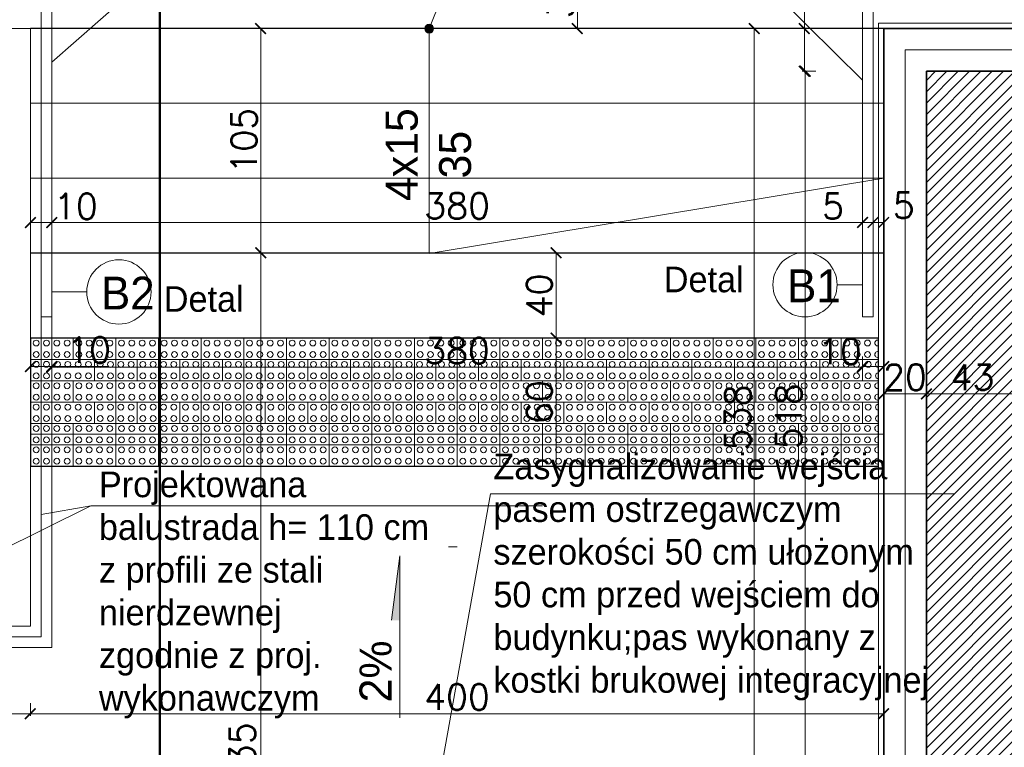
# Model space of a CAD drawing. Header units: millimetres. Extents: x -587 to 358276, y -26688 to 221215.
# Tile 177 of 256: x 10701 to 11163, y 11064 to 11405. Entities that reach past the tile are written whole.
import ezdxf
from ezdxf.lldxf.tags import DXFTag

# ---------------------------------------------------------------- set-up
doc = ezdxf.new("R2010")
doc.units = ezdxf.units.MM
doc.header["$MEASUREMENT"] = 0
for name, color, linetype, lineweight in [('A_istniejące ściany', 7, 'Continuous', 35), ('A_izolacja', 5, 'Continuous', 9), ('l.przekrojowa', 5, 'Continuous', 30), ('l.widokowa', 140, 'Continuous', 15), ('l.wypełnien', 253, 'Continuous', 5), ('wymiarowanie', 176, 'Continuous', 9)]:
    doc.layers.add(name, color=color, linetype=linetype, lineweight=lineweight)
doc.styles.add('ROMANS', font='romans')
doc.styles.add('styl2', font='simplex.shx')
doc.linetypes.add('BATTING', pattern='A,0.00254,-2.54,[134,ltypeshp.shx,S=2.54,R=0,X=-2.54,Y=0],-5.08,[134,ltypeshp.shx,S=2.54,R=180,X=2.54,Y=0],-2.54', length=10.16254)
tags = doc.linetypes.add('DASH', pattern=[15, 10, -5]).pattern_tags.tags
tags[6:7] = [DXFTag(74, 4), DXFTag(75, 0), DXFTag(340, '0'), DXFTag(46, 0.0), DXFTag(50, 0.0), DXFTag(44, 0.0), DXFTag(45, 0.0)]
tags[4:5] = [DXFTag(74, 4), DXFTag(75, 0), DXFTag(340, '0'), DXFTag(46, 0.0), DXFTag(50, 0.0), DXFTag(44, 0.0), DXFTag(45, 0.0)]
doc.dimstyles.new('Skala 1-50', dxfattribs={"dimtxt": 12, "dimasz": 5, "dimexe": 1, "dimexo": 1, "dimgap": 1.5, "dimtad": 1, "dimdec": 1, "dimrnd": 0.5, "dimtxsty": 'styl2', "dimblk": 'ARCHTICK', "dimcen": 5, "dimadec": 0, "dimazin": 0, "dimtfac": 1, "dimtdec": 1, "dimtmove": 1, "dimatfit": 3, "dimldrblk": 'ARCHTICK', "dimfxl": 5, "dimfxlon": 1, "dimlwd": -1, "dimlwe": -1, "dimarcsym": 0})

# ---------------------------------------------------------------- blocks, each defined once
blk = doc.blocks.new('_ArchTick')
at = {"color": 0, "linetype": 'ByBlock', "const_width": 0.15}
blk.add_lwpolyline([(-0.5, -0.5), (0.5, 0.5)], dxfattribs=at)
blk = doc.blocks.new('*D3571')
at = {"layer": 'Defpoints', "color": 0}
for p in [(10119.88, 11120.57), (10706.25, 11120.57), (10706.25, 11079.6)]:
    blk.add_point(p, dxfattribs=at)
at = {"layer": 'wymiarowanie', "color": 0}
for p, q in [((10119.88, 11084.6), (10119.88, 11078.6)), ((10706.25, 11084.6), (10706.25, 11078.6)), ((10119.88, 11079.6), (10706.25, 11079.6))]:
    blk.add_line(p, q, dxfattribs=at)
at = {"layer": 'wymiarowanie', "color": 0, "xscale": 5, "yscale": 5, "zscale": 5, "rotation": 180}
blk.add_blockref('_ArchTick', (10119.88, 11079.6), dxfattribs=at)
at = {"layer": 'wymiarowanie', "color": 0, "xscale": 5, "yscale": 5, "zscale": 5}
blk.add_blockref('_ArchTick', (10706.25, 11079.6), dxfattribs=at)
at = {"layer": 'wymiarowanie', "color": 0, "insert": (10413.07, 11087.95), "char_height": 12, "attachment_point": 5, "style": 'styl2'}
blk.add_mtext('586,5', dxfattribs=at)
blk = doc.blocks.new('*D3572')
at = {"layer": 'Defpoints', "color": 0}
for p in [(10706.25, 11120.57), (11106.25, 11098.91), (11106.25, 11079.6)]:
    blk.add_point(p, dxfattribs=at)
at = {"layer": 'wymiarowanie', "color": 0}
for p, q in [((10706.25, 11084.6), (10706.25, 11078.6)), ((11106.25, 11084.6), (11106.25, 11078.6)), ((10706.25, 11079.6), (11106.25, 11079.6))]:
    blk.add_line(p, q, dxfattribs=at)
at = {"layer": 'wymiarowanie', "color": 0, "xscale": 5, "yscale": 5, "zscale": 5, "rotation": 180}
blk.add_blockref('_ArchTick', (10706.25, 11079.6), dxfattribs=at)
at = {"layer": 'wymiarowanie', "color": 0, "xscale": 5, "yscale": 5, "zscale": 5}
blk.add_blockref('_ArchTick', (11106.25, 11079.6), dxfattribs=at)
at = {"layer": 'wymiarowanie', "color": 0, "insert": (10906.25, 11087.4), "char_height": 12, "attachment_point": 5, "style": 'styl2'}
blk.add_mtext('400', dxfattribs=at)
blk = doc.blocks.new('*D3573')
at = {"layer": 'Defpoints', "color": 0}
for p in [(10835.85, 11400.57), (10814.23, 11295.57), (10835.85, 11295.57)]:
    blk.add_point(p, dxfattribs=at)
at = {"layer": 'wymiarowanie', "color": 0}
for p, q in [((10819.23, 11400.57), (10813.23, 11400.57)), ((10814.23, 11400.57), (10814.23, 11295.57)), ((10819.23, 11295.57), (10813.23, 11295.57))]:
    blk.add_line(p, q, dxfattribs=at)
at = {"layer": 'wymiarowanie', "color": 0, "xscale": 5, "yscale": 5, "zscale": 5}
for p, rotation in [((10814.23, 11400.57), 90), ((10814.23, 11295.57), 270)]:
    blk.add_blockref('_ArchTick', p, dxfattribs=dict(at, rotation=rotation))
at = {"layer": 'wymiarowanie', "color": 0, "insert": (10806.42, 11348.07), "char_height": 12, "attachment_point": 5, "rotation": 90, "style": 'styl2'}
blk.add_mtext('105', dxfattribs=at)
blk = doc.blocks.new('*D3574')
at = {"layer": 'Defpoints', "color": 0}
for p in [(10835.85, 11295.57), (10814.23, 10860.39), (10836.42, 10860.39)]:
    blk.add_point(p, dxfattribs=at)
at = {"layer": 'wymiarowanie', "color": 0}
for p, q in [((10819.23, 11295.57), (10813.23, 11295.57)), ((10814.23, 11295.57), (10814.23, 10860.39)), ((10819.23, 10860.39), (10813.23, 10860.39))]:
    blk.add_line(p, q, dxfattribs=at)
at = {"layer": 'wymiarowanie', "color": 0, "xscale": 5, "yscale": 5, "zscale": 5}
for p, rotation in [((10814.23, 11295.57), 90), ((10814.23, 10860.39), 270)]:
    blk.add_blockref('_ArchTick', p, dxfattribs=dict(at, rotation=rotation))
at = {"layer": 'wymiarowanie', "color": 0, "insert": (10805.57, 11060.13), "char_height": 12, "attachment_point": 5, "rotation": 90, "style": 'styl2'}
blk.add_mtext('435', dxfattribs=at)
blk = doc.blocks.new('*D3593')
at = {"layer": 'Defpoints', "color": 0}
for p in [(10716.25, 11265.57), (11096.25, 11265.57), (11096.25, 11241.88)]:
    blk.add_point(p, dxfattribs=at)
at = {"layer": 'wymiarowanie', "color": 0}
for p, q in [((10716.25, 11246.88), (10716.25, 11240.88)), ((11096.25, 11246.88), (11096.25, 11240.88)), ((10716.25, 11241.88), (11096.25, 11241.88))]:
    blk.add_line(p, q, dxfattribs=at)
at = {"layer": 'wymiarowanie', "color": 0, "xscale": 5, "yscale": 5, "zscale": 5, "rotation": 180}
blk.add_blockref('_ArchTick', (10716.25, 11241.88), dxfattribs=at)
at = {"layer": 'wymiarowanie', "color": 0, "xscale": 5, "yscale": 5, "zscale": 5}
blk.add_blockref('_ArchTick', (11096.25, 11241.88), dxfattribs=at)
at = {"layer": 'wymiarowanie', "color": 0, "insert": (10906.25, 11249.68), "char_height": 12, "attachment_point": 5, "style": 'styl2'}
blk.add_mtext('380', dxfattribs=at)
blk = doc.blocks.new('*D3614')
at = {"layer": 'Defpoints', "color": 0}
for p in [(11106.25, 11678.32), (11106.25, 11400.57), (9944.19, 11394.77)]:
    blk.add_point(p, dxfattribs=at)
at = {"layer": 'wymiarowanie', "color": 0}
for p, q in [((9944.19, 11673.32), (9944.19, 11679.32)), ((9944.19, 11678.32), (11106.25, 11678.32)), ((11106.25, 11673.32), (11106.25, 11679.32))]:
    blk.add_line(p, q, dxfattribs=at)
at = {"layer": 'wymiarowanie', "color": 0, "xscale": 5, "yscale": 5, "zscale": 5, "rotation": 180}
blk.add_blockref('_ArchTick', (9944.19, 11678.32), dxfattribs=at)
at = {"layer": 'wymiarowanie', "color": 0, "xscale": 5, "yscale": 5, "zscale": 5}
blk.add_blockref('_ArchTick', (11106.25, 11678.32), dxfattribs=at)
at = {"layer": 'wymiarowanie', "color": 0, "insert": (10525.22, 11686.12), "char_height": 12, "attachment_point": 5, "style": 'styl2'}
blk.add_mtext('1162', dxfattribs=at)
blk = doc.blocks.new('*D3615')
at = {"layer": 'Defpoints', "color": 0}
for p in [(11126.25, 11678.32), (11106.25, 11400.57), (11126.25, 11380.57)]:
    blk.add_point(p, dxfattribs=at)
at = {"layer": 'wymiarowanie', "color": 0}
for p, q in [((11106.25, 11673.32), (11106.25, 11679.32)), ((11106.25, 11678.32), (11126.25, 11678.32)), ((11126.25, 11673.32), (11126.25, 11679.32))]:
    blk.add_line(p, q, dxfattribs=at)
at = {"layer": 'wymiarowanie', "color": 0, "xscale": 5, "yscale": 5, "zscale": 5, "rotation": 180}
blk.add_blockref('_ArchTick', (11106.25, 11678.32), dxfattribs=at)
at = {"layer": 'wymiarowanie', "color": 0, "xscale": 5, "yscale": 5, "zscale": 5}
blk.add_blockref('_ArchTick', (11126.25, 11678.32), dxfattribs=at)
at = {"layer": 'wymiarowanie', "color": 0, "insert": (11092.88, 11686.12), "char_height": 12, "attachment_point": 5, "style": 'styl2'}
blk.add_mtext('20', dxfattribs=at)
blk = doc.blocks.new('*D3616')
at = {"layer": 'Defpoints', "color": 0}
for p in [(11251.87, 11678.32), (11251.87, 11400.57), (11126.25, 11380.57)]:
    blk.add_point(p, dxfattribs=at)
at = {"layer": 'wymiarowanie', "color": 0}
for p, q in [((11126.25, 11673.32), (11126.25, 11679.32)), ((11126.25, 11678.32), (11251.87, 11678.32)), ((11251.87, 11673.32), (11251.87, 11679.32))]:
    blk.add_line(p, q, dxfattribs=at)
at = {"layer": 'wymiarowanie', "color": 0, "xscale": 5, "yscale": 5, "zscale": 5, "rotation": 180}
blk.add_blockref('_ArchTick', (11126.25, 11678.32), dxfattribs=at)
at = {"layer": 'wymiarowanie', "color": 0, "xscale": 5, "yscale": 5, "zscale": 5}
blk.add_blockref('_ArchTick', (11251.87, 11678.32), dxfattribs=at)
at = {"layer": 'wymiarowanie', "color": 0, "insert": (11189.06, 11686.67), "char_height": 12, "attachment_point": 5, "style": 'styl2'}
blk.add_mtext('125,5', dxfattribs=at)
blk = doc.blocks.new('*D3641')
at = {"layer": 'Defpoints', "color": 0}
for p in [(11142.51, 11400.57), (11069.07, 11380.57), (11142.72, 11380.57)]:
    blk.add_point(p, dxfattribs=at)
at = {"layer": 'wymiarowanie', "color": 0}
for p, q in [((11069.07, 11400.57), (11069.07, 11433.23)), ((11074.07, 11400.57), (11068.07, 11400.57)), ((11069.07, 11400.57), (11069.07, 11380.57)), ((11074.07, 11380.57), (11068.07, 11380.57))]:
    blk.add_line(p, q, dxfattribs=at)
at = {"layer": 'wymiarowanie', "color": 0, "xscale": 5, "yscale": 5, "zscale": 5}
for p, rotation in [((11069.07, 11400.57), 90), ((11069.07, 11380.57), -90.00000000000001)]:
    blk.add_blockref('_ArchTick', p, dxfattribs=dict(at, rotation=rotation))
at = {"layer": 'wymiarowanie', "color": 0, "insert": (11061.26, 11422.99), "char_height": 12, "attachment_point": 5, "rotation": 90, "style": 'styl2'}
blk.add_mtext('20', dxfattribs=at)
blk = doc.blocks.new('*D3642')
at = {"layer": 'Defpoints', "color": 0}
for p in [(11142.72, 11380.57), (11069.48, 10862.39), (11091.82, 10862.39)]:
    blk.add_point(p, dxfattribs=at)
at = {"layer": 'wymiarowanie', "color": 0}
for p, q in [((11074.48, 11380.57), (11068.48, 11380.57)), ((11069.48, 11380.57), (11069.48, 10862.39)), ((11074.48, 10862.39), (11068.48, 10862.39))]:
    blk.add_line(p, q, dxfattribs=at)
at = {"layer": 'wymiarowanie', "color": 0, "xscale": 5, "yscale": 5, "zscale": 5}
for p, rotation in [((11069.48, 11380.57), 90), ((11069.48, 10862.39), -90.00000000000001)]:
    blk.add_blockref('_ArchTick', p, dxfattribs=dict(at, rotation=rotation))
at = {"layer": 'wymiarowanie', "color": 0, "insert": (11061.68, 11218.96), "char_height": 12, "attachment_point": 5, "rotation": 90, "style": 'styl2'}
blk.add_mtext('518', dxfattribs=at)
blk = doc.blocks.new('*D3644')
at = {"layer": 'Defpoints', "color": 0}
for p in [(11045.59, 11400.57), (11091.82, 11400.57), (11091.82, 10862.39)]:
    blk.add_point(p, dxfattribs=at)
at = {"layer": 'wymiarowanie', "color": 0}
for p, q in [((11050.59, 11400.57), (11044.59, 11400.57)), ((11045.59, 10862.39), (11045.59, 11400.57)), ((11050.59, 10862.39), (11044.59, 10862.39))]:
    blk.add_line(p, q, dxfattribs=at)
at = {"layer": 'wymiarowanie', "color": 0, "xscale": 5, "yscale": 5, "zscale": 5}
for p, rotation in [((11045.59, 11400.57), 90), ((11045.59, 10862.39), -90.00000000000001)]:
    blk.add_blockref('_ArchTick', p, dxfattribs=dict(at, rotation=rotation))
at = {"layer": 'wymiarowanie', "color": 0, "insert": (11037.79, 11218.4), "char_height": 12, "attachment_point": 5, "rotation": 90, "style": 'styl2'}
blk.add_mtext('538', dxfattribs=at)
blk = doc.blocks.new('*D4006')
at = {"layer": 'Defpoints', "color": 0}
for p in [(11126.25, 11246.64), (11169.43, 11246.64), (11126.25, 11229.44)]:
    blk.add_point(p, dxfattribs=at)
at = {"layer": 'wymiarowanie', "color": 0}
for p, q in [((11126.25, 11234.44), (11126.25, 11228.44)), ((11169.43, 11234.44), (11169.43, 11228.44)), ((11169.43, 11229.44), (11126.25, 11229.44))]:
    blk.add_line(p, q, dxfattribs=at)
at = {"layer": 'wymiarowanie', "color": 0, "xscale": 5, "yscale": 5, "zscale": 5, "rotation": 180}
blk.add_blockref('_ArchTick', (11126.25, 11229.44), dxfattribs=at)
at = {"layer": 'wymiarowanie', "color": 0, "xscale": 5, "yscale": 5, "zscale": 5}
blk.add_blockref('_ArchTick', (11169.43, 11229.44), dxfattribs=at)
at = {"layer": 'wymiarowanie', "color": 0, "insert": (11147.84, 11237.24), "char_height": 12, "attachment_point": 5, "style": 'styl2'}
blk.add_mtext('43', dxfattribs=at)
blk = doc.blocks.new('*D4007')
at = {"layer": 'Defpoints', "color": 0}
for p in [(11106.25, 11254.99), (11126.25, 11246.64), (11106.25, 11229.44)]:
    blk.add_point(p, dxfattribs=at)
at = {"layer": 'wymiarowanie', "color": 0}
for p, q in [((11106.25, 11234.44), (11106.25, 11228.44)), ((11126.25, 11234.44), (11126.25, 11228.44)), ((11126.25, 11229.44), (11106.25, 11229.44))]:
    blk.add_line(p, q, dxfattribs=at)
at = {"layer": 'wymiarowanie', "color": 0, "xscale": 5, "yscale": 5, "zscale": 5, "rotation": 180}
blk.add_blockref('_ArchTick', (11106.25, 11229.44), dxfattribs=at)
at = {"layer": 'wymiarowanie', "color": 0, "xscale": 5, "yscale": 5, "zscale": 5}
blk.add_blockref('_ArchTick', (11126.25, 11229.44), dxfattribs=at)
at = {"layer": 'wymiarowanie', "color": 0, "insert": (11116.25, 11237.24), "char_height": 12, "attachment_point": 5, "style": 'styl2'}
blk.add_mtext('20', dxfattribs=at)
blk = doc.blocks.new('*D4153')
at = {"layer": 'Defpoints', "color": 0}
for p in [(10706.25, 11247.19), (10716.25, 11247.19), (10706.25, 11242.19)]:
    blk.add_point(p, dxfattribs=at)
at = {"layer": 'wymiarowanie', "color": 0}
for p, q in [((10706.25, 11246.19), (10706.25, 11241.19)), ((10716.25, 11246.19), (10716.25, 11241.19)), ((10716.25, 11242.19), (10706.25, 11242.19)), ((10716.25, 11242.19), (10743.06, 11242.19))]:
    blk.add_line(p, q, dxfattribs=at)
at = {"layer": 'wymiarowanie', "color": 0, "xscale": 5, "yscale": 5, "zscale": 5, "rotation": 180}
blk.add_blockref('_ArchTick', (10706.25, 11242.19), dxfattribs=at)
at = {"layer": 'wymiarowanie', "color": 0, "xscale": 5, "yscale": 5, "zscale": 5}
blk.add_blockref('_ArchTick', (10716.25, 11242.19), dxfattribs=at)
at = {"layer": 'wymiarowanie', "color": 0, "insert": (10733.75, 11249.99), "char_height": 12, "attachment_point": 5, "style": 'styl2'}
blk.add_mtext('10', dxfattribs=at)
blk = doc.blocks.new('*D4154')
at = {"layer": 'Defpoints', "color": 0}
for p in [(11096.25, 11247.19), (11106.25, 11247.19), (11106.25, 11242.19)]:
    blk.add_point(p, dxfattribs=at)
at = {"layer": 'wymiarowanie', "color": 0}
for p, q in [((11096.25, 11246.19), (11096.25, 11241.19)), ((11106.25, 11246.19), (11106.25, 11241.19)), ((11096.25, 11242.19), (11106.25, 11242.19))]:
    blk.add_line(p, q, dxfattribs=at)
at = {"layer": 'wymiarowanie', "color": 0, "xscale": 5, "yscale": 5, "zscale": 5, "rotation": 180}
blk.add_blockref('_ArchTick', (11096.25, 11242.19), dxfattribs=at)
at = {"layer": 'wymiarowanie', "color": 0, "xscale": 5, "yscale": 5, "zscale": 5}
blk.add_blockref('_ArchTick', (11106.25, 11242.19), dxfattribs=at)
at = {"layer": 'wymiarowanie', "color": 0, "insert": (11085.74, 11249.3), "char_height": 12, "attachment_point": 5, "style": 'styl2'}
blk.add_mtext('10', dxfattribs=at)
blk = doc.blocks.new('*D4923')
at = {"layer": 'Defpoints', "color": 0}
for p in [(10973.64, 11430.57), (10962.67, 11400.57), (10975.76, 11400.57)]:
    blk.add_point(p, dxfattribs=at)
at = {"layer": 'wymiarowanie', "color": 0}
for p, q in [((10967.67, 11430.57), (10961.67, 11430.57)), ((10962.67, 11430.57), (10962.67, 11400.57)), ((10967.67, 11400.57), (10961.67, 11400.57))]:
    blk.add_line(p, q, dxfattribs=at)
at = {"layer": 'wymiarowanie', "color": 0, "xscale": 5, "yscale": 5, "zscale": 5}
for p, rotation in [((10962.67, 11430.57), 90), ((10962.67, 11400.57), 270)]:
    blk.add_blockref('_ArchTick', p, dxfattribs=dict(at, rotation=rotation))
at = {"layer": 'wymiarowanie', "color": 0, "insert": (10954.87, 11415.57), "char_height": 12, "attachment_point": 5, "rotation": 90, "style": 'styl2'}
blk.add_mtext('30', dxfattribs=at)
blk = doc.blocks.new('kostka integracyjna')
at = {"layer": 'l.wypełnien', "color": 252}
blk.add_lwpolyline([(337945.36, 214964.05), (337965.36, 214964.05), (337965.36, 214974.05), (337945.36, 214974.05), (337945.36, 214964.05)], dxfattribs=at)
for centre in [(337948.11, 214971.73), (337952.91, 214971.73), (337957.81, 214971.73), (337962.6, 214971.73), (337948.11, 214966.36), (337952.91, 214966.36), (337957.81, 214966.36), (337962.6, 214966.36)]:
    blk.add_circle(centre, 1.38, dxfattribs=at)
blk = doc.blocks.new('*D4942')
at = {"layer": 'Defpoints', "color": 0}
for p in [(10966.25, 11255.57), (10952.67, 11195.57), (10966.25, 11195.57)]:
    blk.add_point(p, dxfattribs=at)
at = {"layer": 'wymiarowanie', "color": 0}
for p, q in [((10957.67, 11255.57), (10951.67, 11255.57)), ((10952.67, 11255.57), (10952.67, 11195.57)), ((10957.67, 11195.57), (10951.67, 11195.57))]:
    blk.add_line(p, q, dxfattribs=at)
at = {"layer": 'wymiarowanie', "color": 0, "xscale": 5, "yscale": 5, "zscale": 5}
for p, rotation in [((10952.67, 11255.57), 90), ((10952.67, 11195.57), -90.00000000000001)]:
    blk.add_blockref('_ArchTick', p, dxfattribs=dict(at, rotation=rotation))
at = {"layer": 'wymiarowanie', "color": 0, "insert": (10944.87, 11225.57), "char_height": 12, "attachment_point": 5, "rotation": 90, "style": 'styl2'}
blk.add_mtext('60', dxfattribs=at)
blk = doc.blocks.new('*D4961')
at = {"layer": 'Defpoints', "color": 0}
for p in [(10952.67, 11295.57), (10966.25, 11295.57), (10966.25, 11255.57)]:
    blk.add_point(p, dxfattribs=at)
at = {"layer": 'wymiarowanie', "color": 0}
for p, q in [((10957.67, 11295.57), (10951.67, 11295.57)), ((10952.67, 11255.57), (10952.67, 11295.57)), ((10957.67, 11255.57), (10951.67, 11255.57))]:
    blk.add_line(p, q, dxfattribs=at)
at = {"layer": 'wymiarowanie', "color": 0, "xscale": 5, "yscale": 5, "zscale": 5}
for p, rotation in [((10952.67, 11295.57), 90), ((10952.67, 11255.57), 270)]:
    blk.add_blockref('_ArchTick', p, dxfattribs=dict(at, rotation=rotation))
at = {"layer": 'wymiarowanie', "color": 0, "insert": (10944.87, 11275.57), "char_height": 12, "attachment_point": 5, "rotation": 90, "style": 'styl2'}
blk.add_mtext('40', dxfattribs=at)
blk = doc.blocks.new('*D4988')
at = {"layer": 'Defpoints', "color": 0}
for p in [(10706.25, 11330.57), (10716.25, 11330.57), (10716.25, 11309.72)]:
    blk.add_point(p, dxfattribs=at)
at = {"layer": 'wymiarowanie', "color": 0}
for p, q in [((10706.25, 11314.72), (10706.25, 11308.72)), ((10716.25, 11314.72), (10716.25, 11308.72)), ((10706.25, 11309.72), (10716.25, 11309.72))]:
    blk.add_line(p, q, dxfattribs=at)
at = {"layer": 'wymiarowanie', "color": 0, "xscale": 5, "yscale": 5, "zscale": 5, "rotation": 180}
blk.add_blockref('_ArchTick', (10706.25, 11309.72), dxfattribs=at)
at = {"layer": 'wymiarowanie', "color": 0, "xscale": 5, "yscale": 5, "zscale": 5}
blk.add_blockref('_ArchTick', (10716.25, 11309.72), dxfattribs=at)
at = {"layer": 'wymiarowanie', "color": 0, "insert": (10727.58, 11317.34), "char_height": 12, "attachment_point": 5, "style": 'styl2'}
blk.add_mtext('10', dxfattribs=at)
blk = doc.blocks.new('*D4989')
at = {"layer": 'Defpoints', "color": 0}
for p in [(10716.25, 11330.57), (11096.37, 11330.57), (11096.37, 11309.72)]:
    blk.add_point(p, dxfattribs=at)
at = {"layer": 'wymiarowanie', "color": 0}
for p, q in [((10716.25, 11314.72), (10716.25, 11308.72)), ((11096.37, 11314.72), (11096.37, 11308.72)), ((10716.25, 11309.72), (11096.37, 11309.72))]:
    blk.add_line(p, q, dxfattribs=at)
at = {"layer": 'wymiarowanie', "color": 0, "xscale": 5, "yscale": 5, "zscale": 5, "rotation": 180}
blk.add_blockref('_ArchTick', (10716.25, 11309.72), dxfattribs=at)
at = {"layer": 'wymiarowanie', "color": 0, "xscale": 5, "yscale": 5, "zscale": 5}
blk.add_blockref('_ArchTick', (11096.37, 11309.72), dxfattribs=at)
at = {"layer": 'wymiarowanie', "color": 0, "insert": (10906.31, 11317.52), "char_height": 12, "attachment_point": 5, "style": 'styl2'}
blk.add_mtext('380', dxfattribs=at)
blk = doc.blocks.new('*D4990')
at = {"layer": 'Defpoints', "color": 0}
for p in [(11096.37, 11330.57), (11101.25, 11330.57), (11101.25, 11309.72)]:
    blk.add_point(p, dxfattribs=at)
at = {"layer": 'wymiarowanie', "color": 0}
for p, q in [((11096.37, 11314.72), (11096.37, 11308.72)), ((11101.25, 11314.72), (11101.25, 11308.72)), ((11096.37, 11309.72), (11077.06, 11309.72)), ((11096.37, 11309.72), (11101.25, 11309.72))]:
    blk.add_line(p, q, dxfattribs=at)
at = {"layer": 'wymiarowanie', "color": 0, "xscale": 5, "yscale": 5, "zscale": 5, "rotation": 180}
blk.add_blockref('_ArchTick', (11096.37, 11309.72), dxfattribs=at)
at = {"layer": 'wymiarowanie', "color": 0, "xscale": 5, "yscale": 5, "zscale": 5}
blk.add_blockref('_ArchTick', (11101.25, 11309.72), dxfattribs=at)
at = {"layer": 'wymiarowanie', "color": 0, "insert": (11082.48, 11317.37), "char_height": 12, "attachment_point": 5, "style": 'styl2'}
blk.add_mtext('5', dxfattribs=at)
blk = doc.blocks.new('*D4991')
at = {"layer": 'Defpoints', "color": 0}
for p in [(11101.25, 11330.57), (11106.25, 11330.57), (11106.25, 11309.72)]:
    blk.add_point(p, dxfattribs=at)
at = {"layer": 'wymiarowanie', "color": 0}
for p, q in [((11101.25, 11314.72), (11101.25, 11308.72)), ((11106.25, 11314.72), (11106.25, 11308.72)), ((11101.25, 11309.72), (11106.25, 11309.72))]:
    blk.add_line(p, q, dxfattribs=at)
at = {"layer": 'wymiarowanie', "color": 0, "xscale": 5, "yscale": 5, "zscale": 5, "rotation": 180}
blk.add_blockref('_ArchTick', (11101.25, 11309.72), dxfattribs=at)
at = {"layer": 'wymiarowanie', "color": 0, "xscale": 5, "yscale": 5, "zscale": 5}
blk.add_blockref('_ArchTick', (11106.25, 11309.72), dxfattribs=at)
at = {"layer": 'wymiarowanie', "color": 0, "insert": (11115.62, 11317.71), "char_height": 12, "attachment_point": 5, "style": 'styl2'}
blk.add_mtext('5', dxfattribs=at)

msp = doc.modelspace()

# ---------------------------------------------------------------- hatches: boundary and pattern name
at = {"layer": 'l.wypełnien'}
h = msp.add_hatch(dxfattribs=at)
h.set_pattern_fill('ANSI31', color=256, scale=30, style=0)
h.set_pattern_definition([(45, (0, 6.0705), (-2.6516504, 2.6516504), [])])
h.paths.add_polyline_path([(11009.41, 10814.15), (11009.41, 10798.06), (11103.57, 10798.06), (11103.57, 10822.61), (11178.57, 10822.61), (11178.57, 10798.06), (11191.45, 10798.06), (11191.45, 10840.39), (11169.43, 10840.39), (11169.43, 11140.39), (11169.43, 11337.39), (11249.87, 11337.39), (11249.87, 11352.63), (11249.87, 11364.48), (11249.87, 11380.57), (11169.43, 11380.57), (11126.25, 11380.57), (11126.25, 11140.39), (11126.25, 10840.39), (11009.41, 10840.39), (11009.41, 10826)])
h.paths.add_polyline_path([(11404.81, 11380.57), (11404.81, 11337.39), (11602.93, 11337.39), (11602.93, 11380.57)])
h.paths.add_polyline_path([(10316.23, 10798.06), (10406.43, 10798.06), (10425.43, 10798.06), (10444.43, 10798.06), (10463.43, 10798.06), (10488.71, 10798.06), (10488.71, 10814.15), (10488.71, 10826), (10488.71, 10840.39), (10316.23, 10840.39)])
h.paths.add_polyline_path([(10717.86, 10798.06), (10854.47, 10798.06), (10854.47, 10840.39), (10717.86, 10840.39)])
h.paths.add_polyline_path([(10643.65, 10840.39), (10643.65, 10826), (10643.65, 10814.15), (10643.65, 10798.06), (10717.86, 10798.06), (10717.86, 10840.39)])
h.paths.add_polyline_path([(11757.87, 11380.57), (11757.87, 11337.39), (11799.42, 11337.39), (11799.42, 11380.57)])
h.paths.add_polyline_path([(10280.43, 10840.39), (10280.43, 10798.06), (10316.23, 10798.06), (10316.23, 10840.39)])
at = {"layer": 'wymiarowanie'}
for points in [[(10895.29, 11400.57, 1), (10891.15, 11400.57, 1)], [(10875.47, 11123.39), (10879.4, 11153.59), (10879.4, 11123.39)]]:
    msp.add_hatch(color=256, dxfattribs=at).paths.add_polyline_path(points)

# ---------------------------------------------------------------- linework, layer by layer
at = {"layer": 'A_istniejące ściany', "color": 7}
for points in [[(11169.43, 11380.57), (11126.25, 11380.57)], [(11126.25, 11380.57), (11126.25, 11140.39)], [(11126.25, 11140.39), (11126.25, 10840.39)]]:
    msp.add_lwpolyline(points, dxfattribs=at)
at = {"layer": 'A_izolacja', "lineweight": 35}
for points in [[(11251.87, 11400.57), (11106.25, 11400.57), (11106.25, 11140.39)], [(11106.25, 11140.39), (11106.25, 10862.39), (11009.41, 10862.39)]]:
    msp.add_lwpolyline(points, dxfattribs=at)
at = {"layer": 'A_izolacja', "linetype": 'BATTING'}
for points in [[(11251.87, 11390.57), (11116.25, 11390.57), (11116.25, 11140.39)], [(11116.25, 11140.39), (11116.25, 10850.39), (11009.41, 10850.39)]]:
    msp.add_lwpolyline(points, dxfattribs=at)
at = {"layer": 'l.przekrojowa'}
msp.add_lwpolyline([(10706.25, 11195.57), (11103.75, 11195.57), (11103.75, 11255.57), (10706.25, 11255.57)], close=True, dxfattribs=at)
at = {"layer": 'l.widokowa', "color": 7, "lineweight": 30}
msp.add_line((11106.25, 11400.57), (10706.25, 11400.57), dxfattribs=at)
at = {"layer": 'l.widokowa', "color": 7}
for p, q in [((10117.19, 11115.57), (10711.25, 11115.57)), ((10117.19, 11110.57), (10716.25, 11110.57))]:
    msp.add_line(p, q, dxfattribs=at)
for points in [[(10711.25, 11430.57), (10711.25, 11115.57)], [(10716.25, 11430.57), (10716.25, 11110.57)], [(11096.25, 11430.57), (11096.25, 11265.57)], [(11101.25, 11430.57), (11101.25, 11265.57)], [(10706.25, 11400.57), (10117.19, 11400.57)], [(10706.25, 11400.57), (10706.25, 11120.57)], [(10706.25, 11400.57), (11106.25, 11400.57)], [(10706.25, 11365.57), (11106.25, 11365.57)], [(10706.25, 11330.57), (11106.25, 11330.57)], [(10711.25, 11265.57), (10716.25, 11265.57)], [(11101.25, 11265.57), (11096.25, 11265.57)], [(10706.25, 11210.57), (11106.25, 11210.57)], [(11101.25, 11195.57), (11096.25, 11195.57)], [(10706.25, 11120.57), (10117.19, 11120.57)]]:
    msp.add_lwpolyline(points, dxfattribs=at)
at = {"layer": 'l.widokowa', "color": 5}
msp.add_lwpolyline([(9946.69, 11397.27), (8864.69, 11397.27), (8864.69, 9723.15), (11904.83, 9723.15), (11904.83, 11403.07), (11103.75, 11403.07), (11103.75, 10862.39)], dxfattribs=at)
at = {"layer": 'l.widokowa', "color": 7, "lineweight": 30}
msp.add_lwpolyline([(10706.25, 11295.57), (11106.25, 11295.57)], dxfattribs=at)
at = {"layer": 'l.wypełnien', "color": 252}
for points in [[(11086.25, 11245.57), (11103.75, 11245.57), (11103.75, 11255.57), (11086.25, 11255.57), (11086.25, 11245.57)], [(10716.25, 11245.57), (10706.25, 11245.57), (10706.25, 11235.57)], [(10756.25, 11245.57), (10746.25, 11245.57), (10746.25, 11235.57)], [(10776.25, 11245.57), (10766.25, 11245.57), (10766.25, 11235.57)], [(10796.25, 11245.57), (10786.25, 11245.57), (10786.25, 11235.57)], [(10816.25, 11245.57), (10806.25, 11245.57), (10806.25, 11235.57)], [(10836.25, 11245.57), (10826.25, 11245.57), (10826.25, 11235.57)], [(10856.25, 11245.57), (10846.25, 11245.57), (10846.25, 11235.57)], [(10876.25, 11245.57), (10866.25, 11245.57), (10866.25, 11235.57)], [(10896.25, 11245.57), (10886.25, 11245.57), (10886.25, 11235.57)], [(10916.25, 11245.57), (10906.25, 11245.57), (10906.25, 11235.57)], [(10936.25, 11245.57), (10926.25, 11245.57), (10926.25, 11235.57)], [(11086.25, 11245.57), (11076.25, 11245.57), (11076.25, 11235.57)], [(10706.25, 11235.57), (10716.25, 11235.57)], [(10706.25, 11235.57), (10716.25, 11235.57)], [(10726.25, 11235.57), (10736.25, 11235.57)], [(10746.25, 11235.57), (10756.25, 11235.57)], [(10766.25, 11235.57), (10776.25, 11235.57)], [(10786.25, 11235.57), (10796.25, 11235.57)], [(10806.25, 11235.57), (10816.25, 11235.57)], [(10826.25, 11235.57), (10836.25, 11235.57)], [(10846.25, 11235.57), (10856.25, 11235.57)], [(10866.25, 11235.57), (10876.25, 11235.57)], [(10886.25, 11235.57), (10896.25, 11235.57)], [(10906.25, 11235.57), (10916.25, 11235.57)], [(10926.25, 11235.57), (10936.25, 11235.57)], [(11076.25, 11235.57), (11086.25, 11235.57)], [(11086.25, 11225.57), (11103.75, 11225.57), (11103.75, 11235.57), (11086.25, 11235.57), (11086.25, 11225.57)], [(10716.25, 11225.57), (10706.25, 11225.57), (10706.25, 11215.57)], [(10756.25, 11225.57), (10746.25, 11225.57), (10746.25, 11215.57)], [(10776.25, 11225.57), (10766.25, 11225.57), (10766.25, 11215.57)], [(10796.25, 11225.57), (10786.25, 11225.57), (10786.25, 11215.57)], [(10816.25, 11225.57), (10806.25, 11225.57), (10806.25, 11215.57)], [(10836.25, 11225.57), (10826.25, 11225.57), (10826.25, 11215.57)], [(10856.25, 11225.57), (10846.25, 11225.57), (10846.25, 11215.57)], [(10876.25, 11225.57), (10866.25, 11225.57), (10866.25, 11215.57)], [(10896.25, 11225.57), (10886.25, 11225.57), (10886.25, 11215.57)], [(10916.25, 11225.57), (10906.25, 11225.57), (10906.25, 11215.57)], [(10936.25, 11225.57), (10926.25, 11225.57), (10926.25, 11215.57)], [(10706.25, 11215.57), (10716.25, 11215.57)], [(10706.25, 11215.57), (10716.25, 11215.57)], [(10726.25, 11215.57), (10736.25, 11215.57)], [(10746.25, 11215.57), (10756.25, 11215.57)], [(10766.25, 11215.57), (10776.25, 11215.57)], [(10786.25, 11215.57), (10796.25, 11215.57)], [(10806.25, 11215.57), (10816.25, 11215.57)], [(10826.25, 11215.57), (10836.25, 11215.57)], [(10846.25, 11215.57), (10856.25, 11215.57)], [(10866.25, 11215.57), (10876.25, 11215.57)], [(10886.25, 11215.57), (10896.25, 11215.57)], [(10906.25, 11215.57), (10916.25, 11215.57)], [(10926.25, 11215.57), (10936.25, 11215.57)], [(11103.75, 11215.57), (11086.25, 11215.57), (11086.25, 11205.57)], [(11086.25, 11205.57), (11103.75, 11205.57)], [(11103.75, 11205.57), (11086.25, 11205.57), (11086.25, 11195.57)], [(11086.25, 11195.57), (11103.75, 11195.57)]]:
    msp.add_lwpolyline(points, dxfattribs=at)
for centre in [(11089.01, 11253.26), (11093.8, 11253.26), (11098.7, 11253.26), (11089.01, 11247.88), (11093.8, 11247.88), (11098.7, 11247.88), (10709.01, 11243.26), (10713.8, 11243.26), (11099.01, 11243.26), (10709.01, 11237.88), (10713.8, 11237.88), (11099.01, 11237.88), (11089.01, 11233.26), (11093.8, 11233.26), (11098.7, 11233.26), (11089.01, 11227.88), (11093.8, 11227.88), (11098.7, 11227.88), (10709.01, 11223.26), (10713.8, 11223.26), (11099.01, 11223.26), (10709.01, 11217.88), (10713.8, 11217.88), (11099.01, 11217.88), (11089.01, 11213.26), (11093.8, 11213.26), (11098.7, 11213.26), (11089.01, 11207.88), (11093.8, 11207.88), (11098.7, 11207.88), (11089.01, 11203.26), (11093.8, 11203.26), (11098.7, 11203.26), (11089.01, 11197.88), (11093.8, 11197.88), (11098.7, 11197.88)]:
    msp.add_circle(centre, 1.38, dxfattribs=at)
for centre, start, end in [((11103.5, 11253.26), 79.3473, 280.6527), ((11103.5, 11247.88), 79.3473, 280.6527), ((11103.8, 11243.26), 92.1996, 267.8004), ((11103.8, 11237.88), 92.1996, 267.8004), ((11103.5, 11233.26), 79.3473, 280.6527), ((11103.5, 11227.88), 79.3473, 280.6527), ((11103.8, 11223.26), 92.1996, 267.8004), ((11103.8, 11217.88), 92.1996, 267.8004), ((11103.5, 11213.26), 79.3473, 280.6527), ((11103.5, 11207.88), 79.3473, 280.6527), ((11103.5, 11203.26), 79.3473, 280.6527), ((11103.5, 11197.88), 79.3473, 280.6527)]:
    msp.add_arc(centre, 1.38, start, end, dxfattribs=at)
at = {"layer": 'wymiarowanie'}
for p, q in [((10913.49, 11557.41), (10716.25, 11384.88)), ((10913.49, 11557.41), (11096.25, 11376.45)), ((10893.22, 11400.57), (10954.98, 11554.32)), ((10893.22, 11295.25), (10893.22, 11400.57)), ((10893.22, 11295.25), (11106.25, 11330.57)), ((11084.44, 11280.59), (11096.25, 11280.59)), ((10732.66, 11277.19), (10716.25, 11277.19)), ((10879.19, 10944.7), (10921.94, 11182.63)), ((10734.55, 11177.02), (10600.62, 11110.57)), ((10734.55, 11177.02), (10711.25, 11172.93)), ((10734.55, 11177.02), (10946.28, 11177.02)), ((10902.32, 11157.7), (10906.25, 11157.7)), ((10879.4, 11153.59), (10875.47, 11123.39)), ((10879.4, 11077.68), (10879.4, 11153.59)), ((10117.19, 11120.57), (10706.25, 11120.57))]:
    msp.add_line(p, q, dxfattribs=at)
at = {"layer": 'wymiarowanie', "ltscale": 4}
msp.add_line((10921.94, 11182.63), (11139.32, 11182.63), dxfattribs=at)
at = {"layer": 'wymiarowanie', "color": 1, "linetype": 'DASH', "ltscale": 2.5, "const_width": 1}
msp.add_lwpolyline([(10316.23, 10983.42), (10766.95, 10983.42), (10766.95, 11584.8)], dxfattribs=at)
at = {"layer": 'wymiarowanie'}
for centre, radius in [((10893.22, 11400.57), 2.07), ((11069.37, 11280.59), 15.07), ((10747.74, 11277.19), 15.07)]:
    msp.add_circle(centre, radius, dxfattribs=at)

# ---------------------------------------------------------------- block references
for p in [(-327239.11, -203718.48), (-327219.11, -203718.48), (-327199.11, -203718.48), (-327179.11, -203718.48), (-327159.11, -203718.48), (-327139.11, -203718.48), (-327119.11, -203718.48), (-327099.11, -203718.48), (-327079.11, -203718.48), (-327059.11, -203718.48), (-327039.11, -203718.48), (-327019.11, -203718.48), (-326999.11, -203718.48), (-326979.11, -203718.48), (-326959.11, -203718.48), (-326939.11, -203718.48), (-326919.11, -203718.48), (-326899.11, -203718.48), (-326879.11, -203718.48), (-327229.11, -203728.48), (-327209.11, -203728.48), (-327189.11, -203728.48), (-327169.11, -203728.48), (-327149.11, -203728.48), (-327129.11, -203728.48), (-327109.11, -203728.48), (-327089.11, -203728.48), (-327069.11, -203728.48), (-327049.11, -203728.48), (-327029.11, -203728.48), (-327009.11, -203728.48), (-326989.11, -203728.48), (-326969.11, -203728.48), (-326949.11, -203728.48), (-326929.11, -203728.48), (-326909.11, -203728.48), (-326889.11, -203728.48), (-326869.11, -203728.48), (-327239.11, -203738.48), (-327219.11, -203738.48), (-327199.11, -203738.48), (-327179.11, -203738.48), (-327159.11, -203738.48), (-327139.11, -203738.48), (-327119.11, -203738.48), (-327099.11, -203738.48), (-327079.11, -203738.48), (-327059.11, -203738.48), (-327039.11, -203738.48), (-327019.11, -203738.48), (-326999.11, -203738.48), (-326979.11, -203738.48), (-326959.11, -203738.48), (-326939.11, -203738.48), (-326919.11, -203738.48), (-326899.11, -203738.48), (-326879.11, -203738.48), (-327229.11, -203748.48), (-327209.11, -203748.48), (-327189.11, -203748.48), (-327169.11, -203748.48), (-327149.11, -203748.48), (-327129.11, -203748.48), (-327109.11, -203748.48), (-327089.11, -203748.48), (-327069.11, -203748.48), (-327049.11, -203748.48), (-327029.11, -203748.48), (-327009.11, -203748.48), (-326989.11, -203748.48), (-326969.11, -203748.48), (-326949.11, -203748.48), (-326929.11, -203748.48), (-326909.11, -203748.48), (-326889.11, -203748.48), (-326869.11, -203748.48), (-327239.11, -203758.48), (-327219.11, -203758.48), (-327199.11, -203758.48), (-327179.11, -203758.48), (-327159.11, -203758.48), (-327139.11, -203758.48), (-327119.11, -203758.48), (-327099.11, -203758.48), (-327079.11, -203758.48), (-327059.11, -203758.48), (-327039.11, -203758.48), (-327019.11, -203758.48), (-326999.11, -203758.48), (-326979.11, -203758.48), (-326959.11, -203758.48), (-326939.11, -203758.48), (-326919.11, -203758.48), (-326899.11, -203758.48), (-326879.11, -203758.48), (-327239.11, -203768.48), (-327219.11, -203768.48), (-327199.11, -203768.48), (-327179.11, -203768.48), (-327159.11, -203768.48), (-327139.11, -203768.48), (-327119.11, -203768.48), (-327099.11, -203768.48), (-327079.11, -203768.48), (-327059.11, -203768.48), (-327039.11, -203768.48), (-327019.11, -203768.48), (-326999.11, -203768.48), (-326979.11, -203768.48), (-326959.11, -203768.48), (-326939.11, -203768.48), (-326919.11, -203768.48), (-326899.11, -203768.48), (-326879.11, -203768.48)]:
    msp.add_blockref('kostka integracyjna', p, dxfattribs=at)

# ---------------------------------------------------------------- texts
at = {"layer": 'wymiarowanie', "char_height": 15, "width": 167.4466, "attachment_point": 1, "rotation": 90}
for s, insert in [('\\pxqc;{\\fCentury Gothic|b0|i0|c238|p0;4x15\\P35}', (10872.81, 11257.79)), ('\\pxqc;{\\fCentury Gothic|b0|i0|c238|p0;2%}', (10860.55, 11015.67))]:
    msp.add_mtext(s, dxfattribs=dict(at, insert=insert))
at = {"layer": 'wymiarowanie', "color": 6, "linetype": 'Continuous', "char_height": 12, "width": 327.6277, "attachment_point": 3, "style": 'ROMANS'}
for s, insert in [('\\pxql;{\\fCentury Gothic|b0|i0|c238|p0;\\C256;Detal\\P\\P }', (11330.81, 11289.05)), ('\\pxql;{\\fCentury Gothic|b0|i0|c238|p0;\\C256;Detal\\P\\P }', (11096.43, 11279.9)), ('\\pxql;{\\fCentury Gothic|b0|i0|c238|p0;\\C256;Projektowana \\Pbalustrada h= 110 cm \\Pz profili ze stali \\Pnierdzewnej \\Pzgodnie z proj. \\Pwykonawczym\\P\\P }', (11066.02, 11193.03))]:
    msp.add_mtext(s, dxfattribs=dict(at, insert=insert))
at = {"layer": 'wymiarowanie', "char_height": 15.36, "width": 45.36, "attachment_point": 1}
for s, insert in [('{\\fCentury Gothic|b0|i0|c238|p34;B1}', (11061, 11287.75)), ('{\\fCentury Gothic|b0|i0|c238|p34;B2}', (10739.37, 11284.35))]:
    msp.add_mtext(s, dxfattribs=dict(at, insert=insert))
at = {"layer": 'wymiarowanie', "ltscale": 4, "insert": (10923.3, 11201.44), "char_height": 12, "width": 217.7375, "attachment_point": 1, "style": 'styl2'}
msp.add_mtext('{\\fCentury Gothic|b0|i0|c238|p34;Zasygnalizowanie wejścia pasem ostrzegawczym szerokości 50 cm ułożonym 50 cm przed wejściem do budynku;pas wykonany z kostki brukowej integracyjnej}', dxfattribs=at)

# ---------------------------------------------------------------- dimensions: what is measured, and where the dimension line sits
at = {"layer": 'wymiarowanie'}
for base, p1, p2, picture, middle in [((11106.25, 11678.32), (9944.19, 11394.77), (11106.25, 11400.57), '*D3614', (10525.22, 11686.12)), ((11251.87, 11678.32), (11126.25, 11380.57), (11251.87, 11400.57), '*D3616', (11189.06, 11686.67)), ((11096.37, 11309.72), (10716.25, 11330.57), (11096.37, 11330.57), '*D4989', (10906.31, 11317.52)), ((11096.25, 11241.88), (10716.25, 11265.57), (11096.25, 11265.57), '*D3593', (10906.25, 11249.68)), ((11126.25, 11229.44), (11169.43, 11246.64), (11126.25, 11246.64), '*D4006', (11147.84, 11237.24)), ((10706.25, 11079.6), (10119.88, 11120.57), (10706.25, 11120.57), '*D3571', (10413.07, 11087.95)), ((11106.25, 11079.6), (10706.25, 11120.57), (11106.25, 11098.91), '*D3572', (10906.25, 11087.4))]:
    dim = msp.add_linear_dim(base=base, p1=p1, p2=p2, dimstyle='Skala 1-50', dxfattribs=at)
    dim.commit()
    dim.dimension.update_dxf_attribs({"geometry": picture, "text_midpoint": middle})
for base, p1, p2, picture, middle in [((11126.25, 11678.32), (11106.25, 11400.57), (11126.25, 11380.57), '*D3615', (11092.88, 11678.32)), ((10716.25, 11309.72), (10706.25, 11330.57), (10716.25, 11330.57), '*D4988', (10727.58, 11309.54)), ((11101.25, 11309.72), (11096.37, 11330.57), (11101.25, 11330.57), '*D4990', (11082.48, 11309.72)), ((11106.25, 11309.72), (11101.25, 11330.57), (11106.25, 11330.57), '*D4991', (11115.62, 11310.06)), ((10706.25, 11242.19), (10716.25, 11247.19), (10706.25, 11247.19), '*D4153', (10733.75, 11242.19)), ((11106.25, 11242.19), (11096.25, 11247.19), (11106.25, 11247.19), '*D4154', (11085.74, 11241.5)), ((11106.25, 11229.44), (11126.25, 11246.64), (11106.25, 11254.99), '*D4007', (11116.25, 11229.44))]:
    dim = msp.add_linear_dim(base=base, p1=p1, p2=p2, dimstyle='Skala 1-50', dxfattribs=at)
    dim.commit()
    dim.dimension.update_dxf_attribs({"geometry": picture, "text_midpoint": middle, "dimtype": 160})
for base, p1, p2, picture, middle in [((10962.67, 11400.57), (10973.64, 11430.57), (10975.76, 11400.57), '*D4923', (10954.87, 11415.57)), ((10814.23, 11295.57), (10835.85, 11400.57), (10835.85, 11295.57), '*D3573', (10806.42, 11348.07)), ((10952.67, 11295.57), (10966.25, 11255.57), (10966.25, 11295.57), '*D4961', (10944.87, 11275.57)), ((10952.67, 11195.57), (10966.25, 11255.57), (10966.25, 11195.57), '*D4942', (10944.87, 11225.57))]:
    dim = msp.add_linear_dim(base=base, p1=p1, p2=p2, angle=90, dimstyle='Skala 1-50', dxfattribs=at)
    dim.commit()
    dim.dimension.update_dxf_attribs({"geometry": picture, "text_midpoint": middle})
for base, p1, p2, picture, middle in [((11069.07, 11380.57), (11142.51, 11400.57), (11142.72, 11380.57), '*D3641', (11069.07, 11422.99)), ((11045.59, 11400.57), (11091.82, 10862.39), (11091.82, 11400.57), '*D3644', (11045.59, 11218.4)), ((11069.48, 10862.39), (11142.72, 11380.57), (11091.82, 10862.39), '*D3642', (11069.48, 11218.96)), ((10814.23, 10860.39), (10835.85, 11295.57), (10836.42, 10860.39), '*D3574', (10813.37, 11060.13))]:
    dim = msp.add_linear_dim(base=base, p1=p1, p2=p2, angle=90, dimstyle='Skala 1-50', dxfattribs=at)
    dim.commit()
    dim.dimension.update_dxf_attribs({"geometry": picture, "text_midpoint": middle, "dimtype": 160})

doc.saveas('drawing.dxf')
